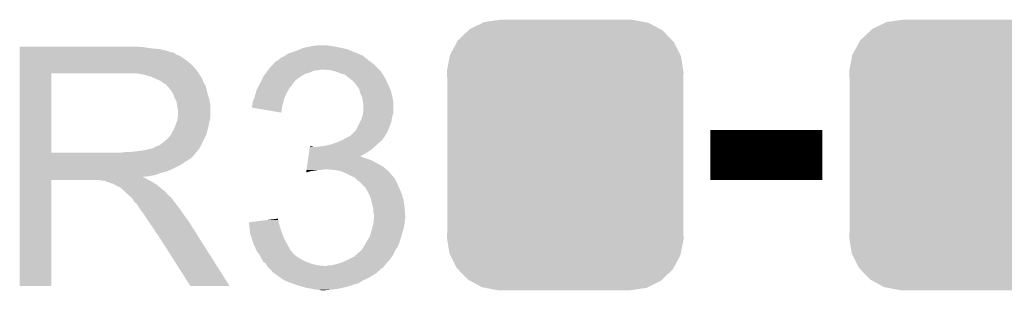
# Model space of a CAD drawing. Extents: x -0.05 to 0.95, y -0.15 to 1.54.
# Tile 9 of 35: x 0.2571 to 0.4152, y 0.6143 to 0.6577. Entities that reach past the tile are written whole.
import ezdxf

# ---------------------------------------------------------------- set-up
doc = ezdxf.new("R2010")
doc.units = 0
doc.layers.get('0').update_dxf_attribs({"linetype": 'CONTINUOUS'})
doc.layers.add('STEP_DOWN_13_CLICK_V101_GTO', color=14, linetype='CONTINUOUS')
doc.layers.add('STEP_DOWN_13_CLICK_V101_GTS', color=12, linetype='CONTINUOUS')

# ---------------------------------------------------------------- blocks, each defined once
blk = doc.blocks.new('CUSTOM_81')
for points in [[(-0.01536, 0.02018), (-0.01325, 0.02121), (0.01526, 0.02018), (0.01335, 0.02121)], [(-0.01325, 0.02121), (-0.01302, 0.02132), (0.01335, 0.02121), (0.01277, 0.02132)], [(-0.01302, 0.02132), (-0.01049, 0.02169), (0.01277, 0.02132), (0.0108, 0.02169)], [(-0.01049, 0.02169), (-0.01045, 0.0217), (0.0108, 0.02169), (0.01045, 0.0217)], [(-0.01724, 0.01838), (-0.01557, 0.01997), (0.01717, 0.01838), (0.01564, 0.01997)], [(-0.01557, 0.01997), (-0.01536, 0.02018), (0.01564, 0.01997), (0.01526, 0.02018)], [(-0.01849, 0.0161), (-0.01739, 0.0181), (0.01844, 0.0161), (0.01745, 0.0181)], [(-0.01739, 0.0181), (-0.01724, 0.01838), (0.01745, 0.0181), (0.01717, 0.01838)], [(-0.01856, 0.01577), (-0.01849, 0.0161), (0.0186, 0.01577), (0.01844, 0.0161)], [(-0.01899, 0.01355), (-0.01856, 0.01577), (0.01895, 0.01355), (0.0186, 0.01577)], [(-0.019, 0.0132), (-0.01899, 0.01355), (0.019, 0.0132), (0.01895, 0.01355)], [(-0.01895, 0.01228), (-0.019, 0.0132), (0.01895, 0.01228), (0.019, 0.0132)], [(-0.01895, -0.01228), (-0.01895, 0.01228), (0.01895, -0.01228), (0.01895, 0.01228)], [(-0.01895, 0.01228), (-0.01895, 0.01228), (0.01895, 0.01228)], [(-0.019, -0.0132), (-0.01895, -0.01228), (0.019, -0.0132), (0.01895, -0.01228)], [(-0.01895, -0.01228), (-0.01895, -0.01228), (0.01895, -0.01228)], [(-0.01895, -0.01355), (-0.019, -0.0132), (0.01899, -0.01355), (0.019, -0.0132)], [(-0.0186, -0.01577), (-0.01895, -0.01355), (0.01855, -0.01577), (0.01899, -0.01355)], [(-0.01844, -0.0161), (-0.0186, -0.01577), (0.01849, -0.0161), (0.01855, -0.01577)], [(-0.01745, -0.0181), (-0.01844, -0.0161), (0.01739, -0.0181), (0.01849, -0.0161)], [(-0.01717, -0.01838), (-0.01745, -0.0181), (0.01724, -0.01838), (0.01739, -0.0181)], [(-0.01564, -0.01997), (-0.01717, -0.01838), (0.01557, -0.01997), (0.01724, -0.01838)], [(-0.01526, -0.02018), (-0.01564, -0.01997), (0.01536, -0.02018), (0.01557, -0.01997)], [(-0.01335, -0.02121), (-0.01526, -0.02018), (0.01325, -0.02121), (0.01536, -0.02018)], [(-0.01277, -0.02132), (-0.01335, -0.02121), (0.01302, -0.02132), (0.01325, -0.02121)], [(-0.0108, -0.02169), (-0.01277, -0.02132), (0.01049, -0.02169), (0.01302, -0.02132)], [(-0.01045, -0.0217), (-0.0108, -0.02169), (0.01045, -0.0217), (0.01049, -0.02169)]]:
    blk.add_solid(points)

msp = doc.modelspace()

# ---------------------------------------------------------------- linework, layer by layer
at = {"layer": 'STEP_DOWN_13_CLICK_V101_GTO', "const_width": 0.008}
msp.add_lwpolyline([(0.368, 0.636), (0.386, 0.636)], dxfattribs=at)
at = {"layer": 'STEP_DOWN_13_CLICK_V101_GTO'}
for points in [[(0.2571, 0.6533), (0.2571, 0.6534), (0.277, 0.6533), (0.2758, 0.6534)], [(0.2571, 0.6531), (0.2571, 0.6533), (0.2782, 0.6531), (0.277, 0.6533)], [(0.2571, 0.653), (0.2571, 0.6531), (0.2795, 0.653), (0.2782, 0.6531)], [(0.2571, 0.6527), (0.2571, 0.653), (0.2808, 0.6527), (0.2795, 0.653)], [(0.3015, 0.6527), (0.30222, 0.653), (0.31035, 0.6527), (0.3096, 0.653)], [(0.30222, 0.653), (0.3027, 0.6532), (0.3096, 0.653), (0.3086, 0.6532)], [(0.3027, 0.6532), (0.3037, 0.6534), (0.3086, 0.6532), (0.3077, 0.6534)], [(0.3037, 0.6534), (0.3042, 0.6535), (0.3077, 0.6534), (0.307, 0.6535)], [(0.3042, 0.6535), (0.305, 0.6536), (0.307, 0.6535), (0.3064, 0.6536)], [(0.2571, 0.6525), (0.2571, 0.6527), (0.2814, 0.6525), (0.2808, 0.6527)], [(0.2571, 0.6524), (0.2571, 0.6525), (0.2819, 0.6524), (0.2814, 0.6525)], [(0.2571, 0.6523), (0.2571, 0.6524), (0.282, 0.6523), (0.2819, 0.6524)], [(0.2571, 0.6521), (0.2571, 0.6523), (0.2823, 0.6521), (0.282, 0.6523)], [(0.2571, 0.6519), (0.2571, 0.6521), (0.2828, 0.6519), (0.2823, 0.6521)], [(0.2571, 0.6515), (0.2571, 0.6519), (0.2834, 0.6515), (0.2828, 0.6519)], [(0.2571, 0.651), (0.2571, 0.6515), (0.2841, 0.651), (0.2834, 0.6515)], [(0.2986, 0.6512), (0.2988, 0.6514), (0.3131, 0.6512), (0.31285, 0.6514)], [(0.2988, 0.6514), (0.2991, 0.6516), (0.31285, 0.6514), (0.3126, 0.6516)], [(0.2991, 0.6516), (0.2995, 0.6518), (0.3126, 0.6516), (0.31235, 0.6518)], [(0.2995, 0.6518), (0.2998, 0.652), (0.31235, 0.6518), (0.3121, 0.652)], [(0.2998, 0.652), (0.29997, 0.6521), (0.3121, 0.652), (0.3117, 0.6521)], [(0.29997, 0.6521), (0.30013, 0.6522), (0.3117, 0.6521), (0.3117, 0.6522)], [(0.30013, 0.6522), (0.3003, 0.6523), (0.3116, 0.6522), (0.31135, 0.6523)], [(0.30013, 0.6522), (0.30013, 0.6522), (0.3117, 0.6522), (0.3116, 0.6522)], [(0.3003, 0.6523), (0.3015, 0.6527), (0.31135, 0.6523), (0.31035, 0.6527)], [(0.2571, 0.6504), (0.2571, 0.651), (0.2848, 0.6504), (0.2841, 0.651)], [(0.2571, 0.6496), (0.2571, 0.6504), (0.2855, 0.6496), (0.2848, 0.6504)], [(0.29705, 0.6497), (0.2972, 0.6499), (0.3148, 0.6497), (0.3146, 0.6499)], [(0.2972, 0.6499), (0.29793, 0.6507), (0.3146, 0.6499), (0.3138, 0.6507)], [(0.29793, 0.6507), (0.2982, 0.651), (0.3138, 0.6507), (0.31338, 0.651)], [(0.2983, 0.651), (0.2984, 0.6511), (0.31338, 0.651), (0.31324, 0.6511)], [(0.2984, 0.6511), (0.2986, 0.6512), (0.31324, 0.6511), (0.3131, 0.6512)], [(0.2571, 0.6491), (0.2571, 0.6496), (0.28583, 0.6491), (0.2855, 0.6496)], [(0.2571, 0.6364), (0.2571, 0.6491), (0.2622, 0.6364), (0.2622, 0.6491)], [(0.2571, 0.6491), (0.2571, 0.6491), (0.2622, 0.6491), (0.2743, 0.6491)], [(0.277, 0.6489), (0.2758, 0.6491), (0.28597, 0.6489), (0.28583, 0.6491)], [(0.27773, 0.6487), (0.277, 0.6489), (0.2861, 0.6487), (0.28597, 0.6489)], [(0.2781, 0.6486), (0.27773, 0.6487), (0.2861, 0.6486), (0.2861, 0.6487)], [(0.279, 0.6482), (0.2781, 0.6486), (0.2864, 0.6482), (0.2862, 0.6486)], [(0.2781, 0.6486), (0.2781, 0.6486), (0.2862, 0.6486), (0.2861, 0.6486)], [(0.29595, 0.648), (0.2962, 0.6485), (0.3014, 0.648), (0.3021, 0.6485)], [(0.2962, 0.6485), (0.2963, 0.6487), (0.3021, 0.6485), (0.30242, 0.6487)], [(0.2963, 0.6487), (0.29652, 0.649), (0.30242, 0.6487), (0.3029, 0.649)], [(0.29652, 0.649), (0.29668, 0.6492), (0.3029, 0.649), (0.3036, 0.6492)], [(0.29668, 0.6492), (0.2969, 0.6495), (0.3036, 0.6492), (0.3043, 0.6495)], [(0.2969, 0.6495), (0.29697, 0.6496), (0.3043, 0.6495), (0.305, 0.6496)], [(0.29697, 0.6496), (0.29705, 0.6497), (0.305, 0.6496), (0.3055, 0.6497)], [(0.307, 0.6496), (0.306, 0.6497), (0.3149, 0.6496), (0.3148, 0.6497)], [(0.3078, 0.6494), (0.307, 0.6496), (0.3151, 0.6494), (0.3149, 0.6496)], [(0.3086, 0.6491), (0.3078, 0.6494), (0.3153, 0.6491), (0.3151, 0.6494)], [(0.3093, 0.6489), (0.3086, 0.6491), (0.31543, 0.6489), (0.3153, 0.6491)], [(0.3098, 0.6485), (0.3093, 0.6489), (0.3157, 0.6485), (0.31543, 0.6489)], [(0.30993, 0.6484), (0.3098, 0.6485), (0.3157, 0.6484), (0.3157, 0.6485)], [(0.3102, 0.6482), (0.30993, 0.6484), (0.31583, 0.6482), (0.3157, 0.6484)], [(0.2797, 0.6479), (0.279, 0.6482), (0.28652, 0.6479), (0.2864, 0.6482)], [(0.27997, 0.6477), (0.2797, 0.6479), (0.2866, 0.6477), (0.28652, 0.6479)], [(0.2801, 0.6476), (0.27997, 0.6477), (0.28666, 0.6476), (0.2866, 0.6477)], [(0.2804, 0.6474), (0.2801, 0.6476), (0.28677, 0.6474), (0.28666, 0.6476)], [(0.28085, 0.647), (0.2805, 0.6474), (0.287, 0.647), (0.28677, 0.6474)], [(0.2812, 0.6466), (0.28085, 0.647), (0.28709, 0.6466), (0.287, 0.647)], [(0.2951, 0.6463), (0.2953, 0.6467), (0.30017, 0.6463), (0.3004, 0.6467)], [(0.2953, 0.6467), (0.29555, 0.6472), (0.3004, 0.6467), (0.3008, 0.6472)], [(0.29555, 0.6472), (0.29575, 0.6476), (0.3008, 0.6472), (0.3011, 0.6476)], [(0.29575, 0.6476), (0.2959, 0.6479), (0.3011, 0.6476), (0.3013, 0.6479)], [(0.2959, 0.6479), (0.29595, 0.648), (0.3013, 0.6479), (0.3014, 0.648)], [(0.3103, 0.6481), (0.3102, 0.6482), (0.3159, 0.6481), (0.31583, 0.6482)], [(0.3104, 0.648), (0.3103, 0.6481), (0.31594, 0.648), (0.3159, 0.6481)], [(0.31084, 0.6476), (0.3105, 0.648), (0.3161, 0.6476), (0.31594, 0.648)], [(0.3111, 0.6473), (0.31084, 0.6476), (0.31625, 0.6473), (0.3161, 0.6476)], [(0.31131, 0.647), (0.3111, 0.6473), (0.3164, 0.647), (0.31625, 0.6473)], [(0.3116, 0.6466), (0.31131, 0.647), (0.31657, 0.6466), (0.3164, 0.647)], [(0.28156, 0.6461), (0.2812, 0.6466), (0.2872, 0.6461), (0.28709, 0.6466)], [(0.2817, 0.6459), (0.28156, 0.6461), (0.28726, 0.6459), (0.2872, 0.6461)], [(0.282, 0.6451), (0.2817, 0.6459), (0.2875, 0.6451), (0.28726, 0.6459)], [(0.2823, 0.6445), (0.282, 0.6451), (0.28762, 0.6445), (0.2875, 0.6451)], [(0.2946, 0.6448), (0.29475, 0.6451), (0.29952, 0.6448), (0.2996, 0.6451)], [(0.29475, 0.6451), (0.2948, 0.6452), (0.2996, 0.6451), (0.29964, 0.6452)], [(0.2948, 0.6452), (0.29502, 0.646), (0.29964, 0.6452), (0.3, 0.646)], [(0.29502, 0.646), (0.2951, 0.6463), (0.3, 0.646), (0.30017, 0.6463)], [(0.31169, 0.6463), (0.3116, 0.6466), (0.3167, 0.6463), (0.31657, 0.6466)], [(0.3118, 0.6459), (0.31169, 0.6463), (0.3168, 0.6459), (0.3167, 0.6463)], [(0.31197, 0.6455), (0.3118, 0.6459), (0.3169, 0.6455), (0.3168, 0.6459)], [(0.3121, 0.6452), (0.31197, 0.6455), (0.31696, 0.6452), (0.3169, 0.6455)], [(0.3122, 0.6446), (0.3121, 0.6452), (0.31708, 0.6446), (0.31696, 0.6452)], [(0.28236, 0.6441), (0.2823, 0.6445), (0.2877, 0.6441), (0.28762, 0.6445)], [(0.2824, 0.6438), (0.28236, 0.6441), (0.2877, 0.6438), (0.2877, 0.6441)], [(0.2825, 0.6433), (0.2824, 0.6438), (0.2877, 0.6433), (0.2877, 0.6438)], [(0.2944, 0.6439), (0.29445, 0.644), (0.29928, 0.6439), (0.2993, 0.644)], [(0.2944, 0.6436), (0.2944, 0.6439), (0.29923, 0.6436), (0.29928, 0.6439)], [(0.2991, 0.6428), (0.2944, 0.6436), (0.2991, 0.6428), (0.29923, 0.6436)], [(0.29445, 0.644), (0.2945, 0.6441), (0.2993, 0.644), (0.29933, 0.6441)], [(0.2945, 0.6444), (0.2946, 0.6448), (0.29941, 0.6444), (0.29952, 0.6448)], [(0.2945, 0.6441), (0.2945, 0.6444), (0.29933, 0.6441), (0.29941, 0.6444)], [(0.31222, 0.6445), (0.3122, 0.6446), (0.3171, 0.6445), (0.31708, 0.6446)], [(0.3123, 0.6441), (0.31222, 0.6445), (0.3171, 0.6441), (0.3171, 0.6445)], [(0.3123, 0.6431), (0.3123, 0.6441), (0.3171, 0.6431), (0.3171, 0.6441)], [(0.2824, 0.6415), (0.28246, 0.6419), (0.2876, 0.6415), (0.2877, 0.6419)], [(0.28246, 0.6419), (0.2825, 0.6422), (0.2877, 0.6419), (0.2877, 0.6422)], [(0.2825, 0.6422), (0.2825, 0.6433), (0.2877, 0.6422), (0.2877, 0.6433)], [(0.3119, 0.6416), (0.31207, 0.6421), (0.31683, 0.6416), (0.3169, 0.6421)], [(0.31207, 0.6421), (0.3122, 0.6425), (0.3169, 0.6421), (0.31703, 0.6425)], [(0.3122, 0.6425), (0.31223, 0.6427), (0.31703, 0.6425), (0.3171, 0.6427)], [(0.31223, 0.6427), (0.3123, 0.6431), (0.3171, 0.6427), (0.3171, 0.6431)], [(0.2818, 0.64), (0.282, 0.6405), (0.28726, 0.64), (0.2874, 0.6405)], [(0.282, 0.6405), (0.2824, 0.6415), (0.2874, 0.6405), (0.2876, 0.6415)], [(0.3111, 0.64), (0.3118, 0.6414), (0.31627, 0.64), (0.3168, 0.6414)], [(0.3118, 0.6414), (0.3119, 0.6416), (0.3168, 0.6414), (0.31683, 0.6416)], [(0.2806, 0.6384), (0.2811, 0.6389), (0.28665, 0.6384), (0.28687, 0.6389)], [(0.2811, 0.6389), (0.2815, 0.6394), (0.28687, 0.6389), (0.2871, 0.6394)], [(0.2815, 0.6395), (0.2816, 0.6397), (0.28713, 0.6395), (0.28718, 0.6397)], [(0.2815, 0.6394), (0.2815, 0.6395), (0.2871, 0.6394), (0.28713, 0.6395)], [(0.2816, 0.6397), (0.2818, 0.64), (0.28718, 0.6397), (0.28726, 0.64)], [(0.30944, 0.6387), (0.3098, 0.6389), (0.3155, 0.6387), (0.3157, 0.6389)], [(0.3099, 0.6389), (0.31005, 0.639), (0.3157, 0.6389), (0.3157, 0.639)], [(0.31005, 0.639), (0.3102, 0.6391), (0.3157, 0.639), (0.31576, 0.6391)], [(0.3102, 0.6391), (0.3109, 0.6398), (0.31576, 0.6391), (0.3162, 0.6398)], [(0.3109, 0.6398), (0.3111, 0.64), (0.3162, 0.6398), (0.31627, 0.64)], [(0.2786, 0.6371), (0.2788, 0.6373), (0.286, 0.6371), (0.2861, 0.6373)], [(0.2788, 0.6373), (0.2791, 0.6374), (0.2861, 0.6373), (0.28615, 0.6374)], [(0.2791, 0.6374), (0.2796, 0.6376), (0.28615, 0.6374), (0.28625, 0.6376)], [(0.2796, 0.6376), (0.28047, 0.6383), (0.28625, 0.6376), (0.2866, 0.6383)], [(0.28047, 0.6383), (0.2806, 0.6384), (0.2866, 0.6383), (0.28665, 0.6384)], [(0.30362, 0.6368), (0.30369, 0.6373), (0.3135, 0.6368), (0.31408, 0.6373)], [(0.30369, 0.6373), (0.3037, 0.6374), (0.3042, 0.6373), (0.304, 0.6374)], [(0.3037, 0.6374), (0.3037, 0.6374), (0.304, 0.6374), (0.3037, 0.6374)], [(0.3049, 0.6373), (0.3055, 0.6374), (0.31408, 0.6373), (0.3142, 0.6374)], [(0.3055, 0.6374), (0.3062, 0.6375), (0.3142, 0.6374), (0.3143, 0.6375)], [(0.3062, 0.6375), (0.3071, 0.6377), (0.3143, 0.6375), (0.3145, 0.6377)], [(0.3071, 0.6377), (0.3077, 0.6379), (0.3145, 0.6377), (0.3147, 0.6379)], [(0.3077, 0.6379), (0.308, 0.638), (0.3147, 0.6379), (0.31483, 0.638)], [(0.308, 0.638), (0.30867, 0.6383), (0.31483, 0.638), (0.3152, 0.6383)], [(0.30867, 0.6383), (0.3089, 0.6384), (0.3152, 0.6383), (0.31528, 0.6384)], [(0.3089, 0.6384), (0.30944, 0.6387), (0.31528, 0.6384), (0.3155, 0.6387)], [(0.2571, 0.636), (0.2571, 0.6364), (0.2851, 0.636), (0.28542, 0.6364)], [(0.2571, 0.6364), (0.2571, 0.6364), (0.2736, 0.6364), (0.2622, 0.6364)], [(0.2571, 0.6355), (0.2571, 0.636), (0.2846, 0.6355), (0.2851, 0.636)], [(0.2736, 0.6364), (0.2743, 0.6365), (0.28542, 0.6364), (0.2855, 0.6365)], [(0.275, 0.6365), (0.2768, 0.6367), (0.2855, 0.6365), (0.28567, 0.6367)], [(0.2768, 0.6367), (0.2777, 0.6369), (0.28567, 0.6367), (0.28583, 0.6369)], [(0.2777, 0.6369), (0.2785, 0.6371), (0.28583, 0.6369), (0.286, 0.6371)], [(0.30341, 0.6354), (0.30344, 0.6356), (0.3129, 0.6354), (0.3123, 0.6356)], [(0.30344, 0.6356), (0.30347, 0.6358), (0.3123, 0.6356), (0.3119, 0.6358)], [(0.30347, 0.6358), (0.30354, 0.6363), (0.3118, 0.6358), (0.3127, 0.6363)], [(0.30347, 0.6358), (0.30347, 0.6358), (0.3119, 0.6358), (0.3118, 0.6358)], [(0.30354, 0.6363), (0.30362, 0.6368), (0.3127, 0.6363), (0.3135, 0.6368)], [(0.2571, 0.6351), (0.2571, 0.6355), (0.284, 0.6351), (0.2846, 0.6355)], [(0.2571, 0.6348), (0.2571, 0.6351), (0.2835, 0.6348), (0.284, 0.6351)], [(0.2571, 0.6345), (0.2571, 0.6348), (0.2831, 0.6345), (0.2835, 0.6348)], [(0.2571, 0.6336), (0.2571, 0.6345), (0.2813, 0.6336), (0.2831, 0.6345)], [(0.30317, 0.6337), (0.30323, 0.6341), (0.31596, 0.6337), (0.3155, 0.6341)], [(0.30323, 0.6341), (0.30337, 0.6351), (0.3155, 0.6341), (0.3137, 0.6351)], [(0.30337, 0.6351), (0.30341, 0.6354), (0.3137, 0.6351), (0.3129, 0.6354)], [(0.2571, 0.6333), (0.2571, 0.6336), (0.2805, 0.6333), (0.2813, 0.6336)], [(0.2571, 0.6331), (0.2571, 0.6333), (0.2797, 0.6331), (0.2805, 0.6333)], [(0.2571, 0.6328), (0.2571, 0.6331), (0.2789, 0.6328), (0.2797, 0.6331)], [(0.2571, 0.6326), (0.2571, 0.6328), (0.2779, 0.6326), (0.2789, 0.6328)], [(0.2571, 0.6325), (0.2571, 0.6326), (0.2769, 0.6325), (0.2779, 0.6326)], [(0.2571, 0.6324), (0.2571, 0.6325), (0.277, 0.6324), (0.2769, 0.6325)], [(0.3031, 0.6332), (0.30313, 0.6334), (0.3031, 0.6332), (0.3038, 0.6334)], [(0.30313, 0.6334), (0.30314, 0.6335), (0.3038, 0.6334), (0.3045, 0.6335)], [(0.30314, 0.6335), (0.30316, 0.6336), (0.3045, 0.6335), (0.3051, 0.6336)], [(0.30316, 0.6336), (0.30317, 0.6337), (0.3056, 0.6336), (0.306, 0.6337)], [(0.3076, 0.6336), (0.3065, 0.6337), (0.31607, 0.6336), (0.31596, 0.6337)], [(0.3087, 0.6334), (0.3076, 0.6336), (0.3163, 0.6334), (0.31607, 0.6336)], [(0.3096, 0.633), (0.3087, 0.6334), (0.31666, 0.633), (0.3163, 0.6334)], [(0.3106, 0.6325), (0.3096, 0.633), (0.3171, 0.6325), (0.31666, 0.633)], [(0.3108, 0.6324), (0.3106, 0.6325), (0.3172, 0.6324), (0.3171, 0.6325)], [(0.2571, 0.6323), (0.2571, 0.6324), (0.2773, 0.6323), (0.277, 0.6324)], [(0.2571, 0.6321), (0.2571, 0.6323), (0.2776, 0.6321), (0.2773, 0.6323)], [(0.2571, 0.632), (0.2571, 0.6321), (0.2778, 0.632), (0.2776, 0.6321)], [(0.2571, 0.615), (0.2571, 0.632), (0.2622, 0.615), (0.2622, 0.632)], [(0.2571, 0.632), (0.2571, 0.632), (0.2622, 0.632), (0.2698, 0.632)], [(0.2702, 0.6319), (0.2698, 0.632), (0.278, 0.6319), (0.2778, 0.632)], [(0.2708, 0.6318), (0.2707, 0.6319), (0.27817, 0.6318), (0.278, 0.6319)], [(0.2717, 0.6315), (0.2708, 0.6318), (0.27867, 0.6315), (0.27817, 0.6318)], [(0.2721, 0.6314), (0.2717, 0.6315), (0.27883, 0.6314), (0.27867, 0.6315)], [(0.27225, 0.6313), (0.2721, 0.6314), (0.279, 0.6313), (0.27883, 0.6314)], [(0.2724, 0.6312), (0.27225, 0.6313), (0.27913, 0.6312), (0.279, 0.6313)], [(0.273, 0.6309), (0.2724, 0.6312), (0.2795, 0.6309), (0.27913, 0.6312)], [(0.2732, 0.6308), (0.2731, 0.6309), (0.27963, 0.6308), (0.2795, 0.6309)], [(0.311, 0.6323), (0.3108, 0.6324), (0.31727, 0.6323), (0.3172, 0.6324)], [(0.3112, 0.6321), (0.311, 0.6323), (0.3174, 0.6321), (0.31727, 0.6323)], [(0.3114, 0.6319), (0.3112, 0.6321), (0.3175, 0.6319), (0.3174, 0.6321)], [(0.3117, 0.6317), (0.3114, 0.6319), (0.3176, 0.6317), (0.3175, 0.6319)], [(0.3119, 0.6315), (0.3117, 0.6317), (0.3177, 0.6315), (0.3176, 0.6317)], [(0.3126, 0.6308), (0.3119, 0.6315), (0.318, 0.6308), (0.3177, 0.6315)], [(0.2736, 0.6305), (0.2732, 0.6308), (0.28, 0.6305), (0.27963, 0.6308)], [(0.2737, 0.6304), (0.2736, 0.6305), (0.2801, 0.6304), (0.28, 0.6305)], [(0.2739, 0.6302), (0.2737, 0.6304), (0.2804, 0.6302), (0.2801, 0.6304)], [(0.274, 0.6301), (0.2739, 0.6302), (0.28048, 0.6301), (0.2804, 0.6302)], [(0.27445, 0.6297), (0.274, 0.6301), (0.2808, 0.6297), (0.28048, 0.6301)], [(0.2749, 0.6293), (0.27445, 0.6297), (0.28128, 0.6293), (0.2808, 0.6297)], [(0.275, 0.6292), (0.2749, 0.6293), (0.2814, 0.6292), (0.28128, 0.6293)], [(0.3131, 0.6299), (0.3126, 0.6308), (0.3184, 0.6299), (0.318, 0.6308)], [(0.3135, 0.629), (0.3131, 0.6299), (0.31867, 0.629), (0.3184, 0.6299)], [(0.2753, 0.6289), (0.275, 0.6292), (0.28163, 0.6289), (0.2814, 0.6292)], [(0.2755, 0.6285), (0.2753, 0.6289), (0.28192, 0.6285), (0.28163, 0.6289)], [(0.2756, 0.6284), (0.2755, 0.6285), (0.282, 0.6284), (0.28192, 0.6285)], [(0.2757, 0.6283), (0.2756, 0.6284), (0.28208, 0.6283), (0.282, 0.6284)], [(0.2763, 0.6275), (0.2758, 0.6283), (0.2827, 0.6275), (0.28208, 0.6283)], [(0.31352, 0.6289), (0.3135, 0.629), (0.3187, 0.6289), (0.31867, 0.629)], [(0.3137, 0.6281), (0.31352, 0.6289), (0.31883, 0.6281), (0.3187, 0.6289)], [(0.31381, 0.6277), (0.3137, 0.6281), (0.3189, 0.6277), (0.31883, 0.6281)], [(0.3139, 0.6274), (0.31381, 0.6277), (0.31892, 0.6274), (0.3189, 0.6277)], [(0.2769, 0.6267), (0.2763, 0.6275), (0.28326, 0.6267), (0.2827, 0.6275)], [(0.27703, 0.6265), (0.2769, 0.6267), (0.2834, 0.6265), (0.28326, 0.6267)], [(0.27777, 0.6254), (0.27703, 0.6265), (0.2842, 0.6254), (0.2834, 0.6265)], [(0.3139, 0.6268), (0.3139, 0.6274), (0.31896, 0.6268), (0.31892, 0.6274)], [(0.314, 0.6265), (0.3139, 0.6268), (0.31899, 0.6265), (0.31896, 0.6268)], [(0.31397, 0.6258), (0.314, 0.6262), (0.319, 0.6258), (0.319, 0.6262)], [(0.314, 0.6263), (0.314, 0.6265), (0.319, 0.6263), (0.31899, 0.6265)], [(0.314, 0.6262), (0.314, 0.6263), (0.319, 0.6262), (0.319, 0.6263)], [(0.2781, 0.6249), (0.27777, 0.6254), (0.28452, 0.6249), (0.2842, 0.6254)], [(0.2786, 0.6242), (0.2781, 0.6249), (0.28496, 0.6242), (0.28452, 0.6249)], [(0.2939, 0.6252), (0.29547, 0.6254), (0.2987, 0.6252), (0.2987, 0.6254)], [(0.29391, 0.6251), (0.2939, 0.6252), (0.2987, 0.6251), (0.2987, 0.6252)], [(0.29395, 0.6248), (0.29391, 0.6251), (0.2988, 0.6248), (0.2987, 0.6251)], [(0.29399, 0.6244), (0.29395, 0.6248), (0.2989, 0.6244), (0.2988, 0.6248)], [(0.29547, 0.6254), (0.29704, 0.6256), (0.2987, 0.6254), (0.2986, 0.6256)], [(0.29704, 0.6256), (0.2986, 0.6258), (0.2986, 0.6256), (0.2986, 0.6258)], [(0.31363, 0.624), (0.3139, 0.625), (0.3187, 0.624), (0.3189, 0.625)], [(0.3139, 0.625), (0.31394, 0.6255), (0.3189, 0.625), (0.3189, 0.6255)], [(0.31394, 0.6255), (0.31397, 0.6258), (0.3189, 0.6255), (0.319, 0.6258)], [(0.279, 0.6235), (0.2786, 0.6242), (0.28541, 0.6235), (0.28496, 0.6242)], [(0.2793, 0.6232), (0.279, 0.6235), (0.2856, 0.6232), (0.28541, 0.6235)], [(0.2794, 0.623), (0.2793, 0.6232), (0.28572, 0.623), (0.2856, 0.6232)], [(0.2845, 0.615), (0.2794, 0.623), (0.2908, 0.615), (0.28572, 0.623)], [(0.29409, 0.6235), (0.29399, 0.6244), (0.2992, 0.6235), (0.2989, 0.6244)], [(0.2941, 0.6234), (0.29409, 0.6235), (0.29924, 0.6234), (0.2992, 0.6235)], [(0.2944, 0.6225), (0.2941, 0.6234), (0.2996, 0.6225), (0.29924, 0.6234)], [(0.3133, 0.6229), (0.31345, 0.6234), (0.31836, 0.6229), (0.3185, 0.6234)], [(0.31345, 0.6234), (0.3136, 0.6239), (0.3185, 0.6234), (0.31867, 0.6239)], [(0.3136, 0.6239), (0.31363, 0.624), (0.31867, 0.6239), (0.3187, 0.624)], [(0.2946, 0.6219), (0.2944, 0.6225), (0.29993, 0.6219), (0.2996, 0.6225)], [(0.29511, 0.6207), (0.2946, 0.6219), (0.3006, 0.6207), (0.29993, 0.6219)], [(0.31234, 0.6213), (0.3124, 0.6214), (0.3178, 0.6213), (0.31784, 0.6214)], [(0.3124, 0.6214), (0.31274, 0.622), (0.31784, 0.6214), (0.3181, 0.622)], [(0.31274, 0.622), (0.3128, 0.6221), (0.3181, 0.622), (0.31813, 0.6221)], [(0.3128, 0.6221), (0.3133, 0.6229), (0.31813, 0.6221), (0.31836, 0.6229)], [(0.2952, 0.6205), (0.29511, 0.6207), (0.30078, 0.6205), (0.3006, 0.6207)], [(0.2956, 0.62), (0.2952, 0.6205), (0.30121, 0.62), (0.30078, 0.6205)], [(0.29565, 0.6199), (0.2956, 0.62), (0.3013, 0.6199), (0.30121, 0.62)], [(0.29575, 0.6197), (0.29565, 0.6199), (0.3016, 0.6197), (0.3014, 0.6199)], [(0.29565, 0.6199), (0.29565, 0.6199), (0.3014, 0.6199), (0.3013, 0.6199)], [(0.3108, 0.6197), (0.31102, 0.6199), (0.31686, 0.6197), (0.317, 0.6199)], [(0.31102, 0.6199), (0.3117, 0.6205), (0.317, 0.6199), (0.3173, 0.6205)], [(0.3117, 0.6205), (0.3119, 0.6207), (0.3173, 0.6205), (0.3174, 0.6207)], [(0.3119, 0.6207), (0.3121, 0.6209), (0.3174, 0.6207), (0.31753, 0.6209)], [(0.3121, 0.6209), (0.31234, 0.6213), (0.31753, 0.6209), (0.3178, 0.6213)], [(0.2959, 0.6194), (0.29575, 0.6197), (0.3021, 0.6194), (0.3016, 0.6197)], [(0.29608, 0.6191), (0.2959, 0.6194), (0.3026, 0.6191), (0.3021, 0.6194)], [(0.2962, 0.6189), (0.29608, 0.6191), (0.30307, 0.6189), (0.3026, 0.6191)], [(0.29633, 0.6188), (0.2962, 0.6189), (0.3033, 0.6188), (0.30307, 0.6189)], [(0.2966, 0.6186), (0.29633, 0.6188), (0.30383, 0.6186), (0.3033, 0.6188)], [(0.29665, 0.6185), (0.2966, 0.6186), (0.3041, 0.6185), (0.30383, 0.6186)], [(0.29675, 0.6183), (0.29665, 0.6185), (0.3051, 0.6183), (0.3041, 0.6185)], [(0.2968, 0.6182), (0.29675, 0.6183), (0.3061, 0.6182), (0.3051, 0.6183)], [(0.2972, 0.6178), (0.2968, 0.6182), (0.3153, 0.6178), (0.31564, 0.6182)], [(0.3064, 0.6182), (0.3066, 0.6183), (0.31564, 0.6182), (0.31573, 0.6183)], [(0.3072, 0.6183), (0.308, 0.6185), (0.31573, 0.6183), (0.3159, 0.6185)], [(0.308, 0.6185), (0.3089, 0.6188), (0.3159, 0.6185), (0.31616, 0.6188)], [(0.3089, 0.6188), (0.3098, 0.6192), (0.31616, 0.6188), (0.3165, 0.6192)], [(0.3098, 0.6192), (0.3108, 0.6197), (0.3165, 0.6192), (0.31686, 0.6197)], [(0.2975, 0.6175), (0.2972, 0.6178), (0.3149, 0.6175), (0.3152, 0.6178)], [(0.2972, 0.6178), (0.2972, 0.6178), (0.3152, 0.6178), (0.3153, 0.6178)], [(0.2976, 0.6174), (0.2975, 0.6175), (0.31475, 0.6174), (0.3149, 0.6175)], [(0.2976, 0.6173), (0.2976, 0.6174), (0.3146, 0.6173), (0.31475, 0.6174)], [(0.29802, 0.617), (0.2976, 0.6173), (0.3143, 0.617), (0.3146, 0.6173)], [(0.29886, 0.6164), (0.29802, 0.617), (0.3133, 0.6164), (0.3143, 0.617)], [(0.299, 0.6163), (0.29886, 0.6164), (0.3131, 0.6163), (0.3133, 0.6164)], [(0.2996, 0.6159), (0.299, 0.6163), (0.3123, 0.6159), (0.3131, 0.6163)], [(0.29983, 0.6158), (0.2996, 0.6159), (0.3121, 0.6158), (0.3123, 0.6159)], [(0.3003, 0.6156), (0.29983, 0.6158), (0.31175, 0.6156), (0.3121, 0.6158)], [(0.30086, 0.6154), (0.3003, 0.6156), (0.3114, 0.6154), (0.31175, 0.6156)], [(0.30142, 0.6152), (0.30086, 0.6154), (0.3107, 0.6152), (0.3114, 0.6154)], [(0.3017, 0.6151), (0.30142, 0.6152), (0.3104, 0.6151), (0.3107, 0.6152)], [(0.3024, 0.6149), (0.3017, 0.6151), (0.3098, 0.6149), (0.3104, 0.6151)], [(0.2908, 0.615), (0.2908, 0.615), (0.2908, 0.615), (0.2845, 0.615)], [(0.3031, 0.6147), (0.3024, 0.6149), (0.3089, 0.6147), (0.3098, 0.6149)], [(0.3037, 0.6146), (0.3031, 0.6147), (0.30845, 0.6146), (0.3089, 0.6147)], [(0.3042, 0.6145), (0.3037, 0.6146), (0.308, 0.6145), (0.30845, 0.6146)], [(0.3047, 0.6144), (0.3042, 0.6145), (0.3071, 0.6144), (0.308, 0.6145)], [(0.3055, 0.6143), (0.3052, 0.6144), (0.306, 0.6143), (0.3071, 0.6144)]]:
    msp.add_solid(points, dxfattribs=at)

# ---------------------------------------------------------------- block references
at = {"layer": 'STEP_DOWN_13_CLICK_V101_GTS'}
for p in [(0.3447, 0.636), (0.4093, 0.636)]:
    msp.add_blockref('CUSTOM_81', p, dxfattribs=at)

doc.saveas('drawing.dxf')
